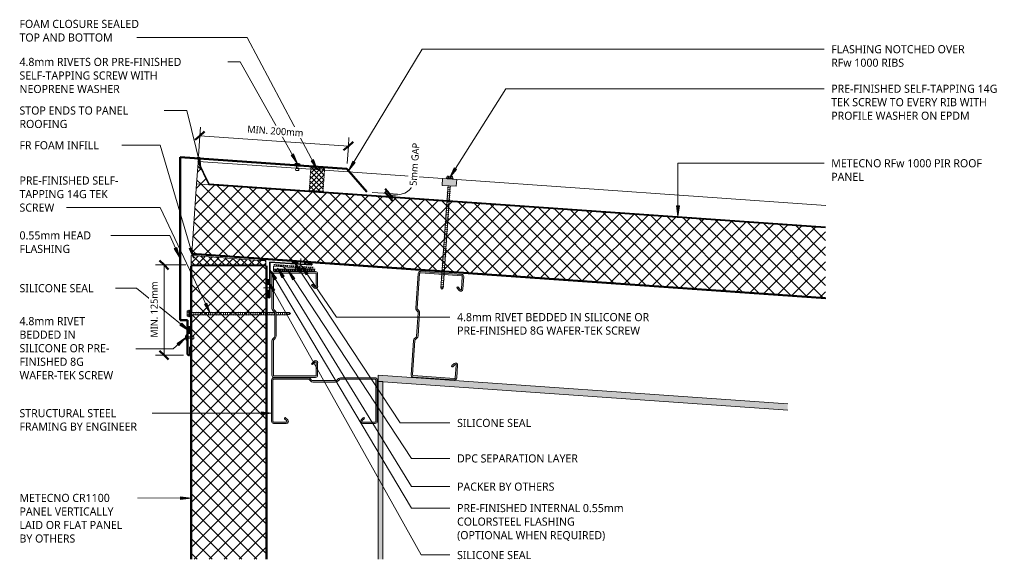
# Model space of a CAD drawing. Header units: millimetres. Extents: x -419 to 977, y -87 to 678.
import ezdxf

# ---------------------------------------------------------------- set-up
doc = ezdxf.new("R2010")
doc.units = ezdxf.units.MM
doc.linetypes.add('Dash Short', pattern=[3, 2, -1])
for name, color, linetype, lineweight in [('A-ANNO-DIMS', 211, 'Continuous', 9), ('A-ANNO-DIMS-5', 211, 'Continuous', 9), ('A-DETL', 90, 'Continuous', 13), ('A-DETL-GENF', 92, 'Continuous', 13), ('A-DETL-THIN', 151, 'Continuous', 13), ('G-ANNO-TEXT', 231, 'Continuous', 9)]:
    doc.layers.add(name, color=color, linetype=linetype, lineweight=lineweight)
doc.styles.add('Yu Gothic', font='Yu Gothic.ttf', dxfattribs={"height": 11.5})
doc.styles.add('Yu Gothic_1', font='Yu Gothic.ttf', dxfattribs={"height": 10})
doc.dimstyles.new('Diagonal', dxfattribs={"dimscale": 304.8, "dimtxt": 11.609035, "dimasz": 0.04101, "dimexe": 0.03937, "dimexo": 0.024606, "dimgap": 0.024606, "dimtad": 1, "dimdec": 0, "dimzin": 0, "dimdsep": 46, "dimtxsty": 'Yu Gothic_1', "dimblk1": 'OBLIQUE', "dimblk2": 'OBLIQUE', "dimsah": 1, "dimcen": 0.09, "dimazin": 0, "dimtfac": 1, "dimtdec": 4, "dimtix": 1, "dimtmove": 0, "dimatfit": 3, "dimfxl": 1, "dimtvp": 1, "dimtfill": 1, "dimtolj": 1, "dimtzin": 0, "dimarcsym": 2})
doc.dimstyles.new('Diagonal_1', dxfattribs={"dimscale": 304.8, "dimtxt": 11.609035, "dimasz": 0.04101, "dimexe": 0.03937, "dimexo": 0.024606, "dimgap": 0.024606, "dimtad": 1, "dimdec": 0, "dimzin": 0, "dimdsep": 46, "dimtxsty": 'Yu Gothic_1', "dimblk1": 'OBLIQUE', "dimblk2": 'OBLIQUE', "dimsah": 1, "dimcen": 0.09, "dimazin": 0, "dimtfac": 1, "dimtdec": 4, "dimtix": 1, "dimtmove": 1, "dimatfit": 3, "dimfxl": 1, "dimtvp": 1, "dimtfill": 1, "dimtolj": 1, "dimtzin": 0, "dimarcsym": 2})
pattern_1 = [(49, (199.103, -464.567), (-11.32064, 9.84089), []), (139, (199.103, -464.567), (-9.84089, -11.32064), [])]

# ---------------------------------------------------------------- blocks, each defined once
blk = doc.blocks.new('Thermospan Insulated Panel3 - 100mm-4139796-02 HEAD FLASHING DETAIL2')
at = {"layer": 'A-DETL-GENF'}
for points in [[(894.5, -32), (894.4, -31), (17.9, -31), (0, 0), (0, -2), (17.3, -32), (704, -32)], [(901.5, -132), (901.4, -131), (0, -131), (0, -132), (710.9, -132)]]:
    blk.add_hatch(color=256, dxfattribs=at).paths.add_polyline_path(points)
h = blk.add_hatch(dxfattribs=at)
h.set_pattern_fill('FP_3', color=256, style=0, pattern_type=2)
h.set_pattern_definition(pattern_1)
h.paths.add_polyline_path([(17.3, -32), (0, -2), (0, -32)])
h = blk.add_hatch(dxfattribs=at)
h.set_pattern_fill('FP_3', color=256, style=0, pattern_type=2)
h.set_pattern_definition(pattern_1)
h.paths.add_polyline_path([(901.4, -131), (894.5, -32), (0, -32), (0, -131), (710.9, -131)])
at = {"layer": 'A-DETL-GENF', "lineweight": 25}
for p, q in [((17.9, -31), (0, 0)), ((0, 0), (0, -2)), ((894.4, -31), (17.9, -31)), ((901.4, -131), (0, -131)), ((0, -131), (0, -132)), ((0, -132), (901.5, -132))]:
    blk.add_line(p, q, dxfattribs=at)
at = {"layer": 'A-DETL-GENF'}
for p, q in [((0, 0), (0, -2)), ((0, 0), (160.1, 0)), ((17.3, -32), (0, -2)), ((0, -2), (0, -32)), ((160.1, 0), (179.7, 0)), ((179.7, 0), (347.6, 0)), ((367.6, 0), (892.3, 0)), ((0, -32), (0, -131)), ((0, -32), (17.3, -32)), ((894.5, -32), (17.3, -32))]:
    blk.add_line(p, q, dxfattribs=at)
blk = doc.blocks.new('Metalcraft MSS Purlin-150x65 - Metalcraft MSS Purlin-150x65-2638609-02 HEAD FLASHING DETAIL2')
at = {"layer": 'A-DETL-GENF'}
blk.add_hatch(color=256, dxfattribs=at).paths.add_polyline_path([(61.8, 0), (62.6, 0.1), (63.3, 0.4), (64, 0.9), (64.4, 1.5), (64.7, 2.2), (64.8, 3), (64.8, 20.9), (64.7, 21.7), (64.5, 22.4), (64, 23), (63.4, 23.5), (62.7, 23.8), (61.9, 23.9), (61.1, 23.8), (60.4, 23.6), (59.8, 23.1), (56.4, 19.7), (56.3, 19.4), (56.3, 19.2), (56.3, 18.9), (56.4, 18.7), (56.6, 18.5), (56.8, 18.3), (57, 18.2), (57.3, 18.2), (57.5, 18.2), (57.8, 18.3), (58, 18.5), (61.3, 21.7), (61.5, 21.8), (61.8, 21.8), (62.1, 21.8), (62.3, 21.7), (62.5, 21.5), (62.7, 21.3), (62.8, 21.1), (62.8, 20.8), (62.8, 2.7), (62.7, 2.5), (62.6, 2.3), (62.4, 2.1), (62.1, 2), (61.9, 2), (2.7, 2), (2.5, 2.1), (2.3, 2.3), (2.1, 2.5), (2, 2.7), (2, 3), (2.1, 52.4), (2.2, 52.8), (2.5, 53.2), (4.5, 55.2), (5.3, 56.3), (5.8, 57.5), (6, 58.8), (6, 90.9), (5.8, 92.2), (5.3, 93.4), (4.5, 94.5), (2.7, 96.3), (2.3, 96.8), (2.1, 97.3), (2, 98), (2, 147.2), (2.1, 147.5), (2.3, 147.7), (2.5, 147.9), (2.8, 148), (3.1, 148), (62.1, 148), (62.4, 147.9), (62.6, 147.7), (62.7, 147.5), (62.8, 147.3), (62.8, 147), (62.8, 128.7), (62.7, 128.5), (62.6, 128.3), (62.4, 128.1), (62.1, 128.1), (61.9, 128), (61.6, 128.1), (61.4, 128.1), (61.2, 128.3), (57.8, 131.7), (57.5, 131.8), (57.3, 131.8), (57, 131.8), (56.8, 131.7), (56.6, 131.5), (56.4, 131.3), (56.3, 131.1), (56.3, 130.8), (56.3, 130.6), (56.4, 130.3), (56.6, 130.1), (59.8, 126.9), (60.4, 126.4), (61.1, 126.2), (61.9, 126.1), (62.7, 126.2), (63.4, 126.5), (64, 127), (64.5, 127.6), (64.7, 128.3), (64.8, 129.3), (64.8, 147), (64.7, 147.8), (64.4, 148.5), (64, 149.1), (63.3, 149.6), (62.6, 149.9), (61.8, 150), (3, 150), (2.2, 149.9), (1.5, 149.6), (0.9, 149.1), (0.4, 148.5), (0.1, 147.8), (0, 147), (0, 97.8), (0.1, 96.8), (0.5, 95.8), (1.2, 95), (3.4, 92.7), (3.7, 92.3), (3.9, 91.9), (4, 91.3), (4, 58.3), (3.9, 57.8), (3.7, 57.3), (3.4, 56.9), (1.2, 54.7), (0.5, 53.9), (0.1, 52.9), (0, 51.9), (0, 3), (0.1, 2.2), (0.4, 1.5), (0.9, 0.9), (1.5, 0.4), (2.2, 0.1), (3, 0), (25.6, 0)])
for p, q in [((0, 147), (0, 97.8)), ((2, 98), (2, 146.9)), ((61.8, 150), (3, 150)), ((3.1, 148), (61.9, 148)), ((62.8, 147), (62.8, 129)), ((64.8, 129.1), (64.8, 147)), ((56.6, 130.1), (59.8, 126.9)), ((61.2, 128.3), (58, 131.5)), ((1.2, 95), (3.4, 92.7)), ((4.5, 94.5), (2.7, 96.3)), ((4, 91.3), (4, 58.3)), ((6, 58.8), (6, 90.9)), ((3.4, 56.9), (1.2, 54.7)), ((0, 51.9), (0, 3)), ((2, 3), (2, 52)), ((2.5, 53.2), (4.5, 55.2)), ((59.8, 23.1), (56.6, 19.9)), ((58, 18.5), (61, 21.5)), ((62.8, 20.8), (62.8, 3)), ((64.8, 3), (64.8, 20.9)), ((61.9, 2), (3, 2)), ((3, 0), (61.8, 0))]:
    blk.add_line(p, q, dxfattribs=at)
for centre, radius, start, end in [((3, 147), 3, 90, 180), ((3.1, 146.9), 1.09, 90, 180), ((61.8, 147), 3, 360, 90), ((61.9, 147), 0.993, 0, 90), ((57.3, 130.8), 1, 45, 225), ((61.9, 129.1), 2.99, 226.0338, 0), ((61.9, 129), 0.959, 225, 0), ((4, 97.8), 3.99, 180, 225), ((4.3, 98), 2.34, 180, 225), ((2, 91.3), 1.99, 0, 45), ((1, 90.9), 4.99, 360, 45), ((2, 58.3), 1.99, 315, 360), ((1, 58.8), 4.99, 315, 360), ((4, 51.9), 3.99, 135, 180), ((3.7, 52), 1.67, 135, 180), ((57.3, 19.2), 1, 135, 315), ((61.9, 20.9), 2.99, 360, 133.9662), ((61.8, 20.8), 1.06, 0, 135), ((3, 3), 3, 180, 270), ((3, 3), 0.993, 180, 270), ((61.8, 3), 3, 270, 360), ((61.9, 3), 0.993, 270, 0)]:
    blk.add_arc(centre, radius, start, end, dxfattribs=at)
blk = doc.blocks.new('Profiled Washer 01 - Profiled Washer 01-4136398-02 HEAD FLASHING DETAIL2')
at = {"layer": 'A-DETL-GENF'}
for points in [[(10, -6.1), (10, 3.6), (-10, 3.6), (-10, -6.1)], [(3.7, 3.6), (3.7, 4.6), (-3.7, 4.6), (-3.7, 3.6)]]:
    blk.add_hatch(color=256, dxfattribs=at).paths.add_polyline_path(points)
for p, q in [((10, 3.6), (-10, 3.6)), ((-10, 3.6), (-10, -6.1)), ((4.8, 5.1), (-4.8, 5.1)), ((-4.8, 5.1), (-4.8, 4.6)), ((-3.7, 4.6), (-4.8, 4.6)), ((-3.7, 5.1), (-3.7, 7.1)), ((3.7, 4.6), (-3.7, 4.6)), ((-3.7, 4.6), (-3.7, 3.6)), ((-2.8, 7.6), (2.8, 7.6)), ((-1.8, 5.1), (-1.8, 7.1)), ((1.8, 5.1), (1.8, 7.1)), ((3.7, 5.1), (3.7, 7.1)), ((4.8, 4.6), (3.7, 4.6)), ((3.7, 3.6), (3.7, 4.6)), ((4.8, 4.6), (4.8, 5.1)), ((10, -6.1), (10, 3.6)), ((-10, -6.1), (10, -6.1)), ((2.2, -7.9), (-2.2, -8.7)), ((-2.2, -8.7), (-1.6, -9)), ((2.2, -10.9), (-2.2, -11.7)), ((-2.2, -11.7), (-1.6, -12)), ((2.2, -13.9), (-2.2, -14.7)), ((-1.6, -6.1), (-1.6, -151.2)), ((1.6, -151.2), (1.6, -6.1)), ((1.6, -7.6), (2.2, -7.9)), ((1.6, -10.6), (2.2, -10.9)), ((1.6, -13.6), (2.2, -13.9)), ((-2.2, -14.7), (-1.6, -15)), ((2.2, -16.9), (-2.2, -17.7)), ((-2.2, -17.7), (-1.6, -18)), ((2.2, -19.9), (-2.2, -20.7)), ((-2.2, -20.7), (-1.6, -21)), ((2.2, -22.9), (-2.2, -23.7)), ((-2.2, -23.7), (-1.6, -24)), ((2.2, -25.9), (-2.2, -26.7)), ((-2.2, -26.7), (-1.6, -27)), ((1.6, -16.6), (2.2, -16.9)), ((1.6, -19.6), (2.2, -19.9)), ((1.6, -22.6), (2.2, -22.9)), ((1.6, -25.6), (2.2, -25.9)), ((2.2, -28.9), (-2.2, -29.7)), ((-2.2, -29.7), (-1.6, -30)), ((2.2, -31.9), (-2.2, -32.7)), ((-2.2, -32.7), (-1.6, -33)), ((2.2, -34.9), (-2.2, -35.7)), ((-2.2, -35.7), (-1.6, -36)), ((2.2, -37.9), (-2.2, -38.7)), ((-2.2, -38.7), (-1.6, -39)), ((2.2, -40.9), (-2.2, -41.7)), ((-2.2, -41.7), (-1.6, -42)), ((1.6, -28.6), (2.2, -28.9)), ((1.6, -31.6), (2.2, -31.9)), ((1.6, -34.6), (2.2, -34.9)), ((1.6, -37.6), (2.2, -37.9)), ((1.6, -40.6), (2.2, -40.9)), ((2.2, -43.9), (-2.2, -44.7)), ((-2.2, -44.7), (-1.6, -45)), ((2.2, -46.9), (-2.2, -47.7)), ((-2.2, -47.7), (-1.6, -48)), ((2.2, -49.9), (-2.2, -50.7)), ((-2.2, -50.7), (-1.6, -51)), ((2.2, -52.9), (-2.2, -53.7)), ((-2.2, -53.7), (-1.6, -54)), ((1.6, -43.6), (2.2, -43.9)), ((1.6, -46.6), (2.2, -46.9)), ((1.6, -49.6), (2.2, -49.9)), ((1.6, -52.6), (2.2, -52.9)), ((1.6, -55.6), (2.2, -55.9)), ((2.2, -55.9), (-2.2, -56.7)), ((-2.2, -56.7), (-1.6, -57)), ((2.2, -58.9), (-2.2, -59.7)), ((-2.2, -59.7), (-1.6, -60)), ((2.2, -61.9), (-2.2, -62.7)), ((-2.2, -62.7), (-1.6, -63)), ((2.2, -64.9), (-2.2, -65.7)), ((-2.2, -65.7), (-1.6, -66)), ((2.2, -67.9), (-2.2, -68.7)), ((-2.2, -68.7), (-1.6, -69)), ((1.6, -58.6), (2.2, -58.9)), ((1.6, -61.6), (2.2, -61.9)), ((1.6, -64.6), (2.2, -64.9)), ((1.6, -67.6), (2.2, -67.9)), ((2.2, -70.9), (-2.2, -71.7)), ((-2.2, -71.7), (-1.6, -72)), ((2.2, -73.9), (-2.2, -74.7)), ((-2.2, -74.7), (-1.6, -75)), ((2.2, -76.9), (-2.2, -77.7)), ((-2.2, -77.7), (-1.6, -78)), ((2.2, -79.9), (-2.2, -80.7)), ((-2.2, -80.7), (-1.6, -81)), ((2.2, -82.9), (-2.2, -83.7)), ((-2.2, -83.7), (-1.6, -84)), ((1.6, -70.6), (2.2, -70.9)), ((1.6, -73.6), (2.2, -73.9)), ((1.6, -76.6), (2.2, -76.9)), ((1.6, -79.6), (2.2, -79.9)), ((1.6, -82.6), (2.2, -82.9)), ((2.2, -85.9), (-2.2, -86.7)), ((-2.2, -86.7), (-1.6, -87)), ((2.2, -88.9), (-2.2, -89.7)), ((-2.2, -89.7), (-1.6, -90)), ((2.2, -91.9), (-2.2, -92.7)), ((-2.2, -92.7), (-1.6, -93)), ((2.2, -94.9), (-2.2, -95.7)), ((-2.2, -95.7), (-1.6, -96)), ((1.6, -85.6), (2.2, -85.9)), ((1.6, -88.6), (2.2, -88.9)), ((1.6, -91.6), (2.2, -91.9)), ((1.6, -94.6), (2.2, -94.9)), ((1.6, -97.6), (2.2, -97.9)), ((2.2, -97.9), (-2.2, -98.7)), ((-2.2, -98.7), (-1.6, -99)), ((2.2, -100.9), (-2.2, -101.7)), ((-2.2, -101.7), (-1.6, -102)), ((2.2, -103.9), (-2.2, -104.7)), ((-2.2, -104.7), (-1.6, -105)), ((2.2, -106.9), (-2.2, -107.7)), ((-2.2, -107.7), (-1.6, -108)), ((2.2, -109.9), (-2.2, -110.7)), ((-2.2, -110.7), (-1.6, -111)), ((1.6, -100.6), (2.2, -100.9)), ((1.6, -103.6), (2.2, -103.9)), ((1.6, -106.6), (2.2, -106.9)), ((1.6, -109.6), (2.2, -109.9)), ((2.2, -112.9), (-2.2, -113.7)), ((-2.2, -113.7), (-1.6, -114)), ((2.2, -115.9), (-2.2, -116.7)), ((-2.2, -116.7), (-1.6, -117)), ((2.2, -118.9), (-2.2, -119.7)), ((-2.2, -119.7), (-1.6, -120)), ((2.2, -121.9), (-2.2, -122.7)), ((-2.2, -122.7), (-1.6, -123)), ((2.2, -124.9), (-2.2, -125.7)), ((-2.2, -125.7), (-1.6, -126)), ((1.6, -112.6), (2.2, -112.9)), ((1.6, -115.6), (2.2, -115.9)), ((1.6, -118.6), (2.2, -118.9)), ((1.6, -121.6), (2.2, -121.9)), ((1.6, -124.6), (2.2, -124.9)), ((2.2, -127.9), (-2.2, -128.7)), ((-2.2, -128.7), (-1.6, -129)), ((2.2, -130.9), (-2.2, -131.7)), ((-2.2, -131.7), (-1.6, -132)), ((2.2, -133.9), (-2.2, -134.7)), ((-2.2, -134.7), (-1.6, -135)), ((2.2, -136.9), (-2.2, -137.7)), ((-2.2, -137.7), (-1.6, -138)), ((1.6, -127.6), (2.2, -127.9)), ((1.6, -130.6), (2.2, -130.9)), ((1.6, -133.6), (2.2, -133.9)), ((1.6, -136.6), (2.2, -136.9)), ((1.6, -139.6), (2.2, -139.9)), ((2.2, -139.9), (-2.2, -140.7)), ((-2.2, -140.7), (-1.6, -141)), ((2.2, -142.9), (-2.2, -143.7)), ((-2.2, -143.7), (-1.6, -144)), ((2.2, -145.9), (-2.2, -146.7)), ((-2.2, -146.7), (-1.6, -147)), ((2.2, -148.9), (-2.2, -149.7)), ((-2.2, -149.7), (-1.6, -150)), ((-1.6, -151.2), (0, -153.1)), ((0, -153.1), (1.6, -149.1)), ((1.6, -151.2), (0, -153.1)), ((1.6, -142.6), (2.2, -142.9)), ((1.6, -145.6), (2.2, -145.9)), ((1.6, -148.6), (2.2, -148.9))]:
    blk.add_line(p, q, dxfattribs=at)
for centre, radius, start, end in [((-2.8, 6.5), 1.08, 32.3801, 147.6199), ((0, 3.9), 3.67, 59.7274, 120.2726), ((2.8, 6.5), 1.08, 32.3801, 147.6199), ((0.1, -153.8), 3.11, 74.3059, 122.4975)]:
    blk.add_arc(centre, radius, start, end, dxfattribs=at)
blk = doc.blocks.new('Line Fixing - Rivet-4898250-02 HEAD FLASHING DETAIL2')
at = {"layer": 'A-DETL-GENF'}
blk.add_line((0, -10), (0, 0), dxfattribs=at)
blk = doc.blocks.new('TEK Screw - TEK Screw-4873838-02 HEAD FLASHING DETAIL2')
at = {"layer": 'A-DETL-GENF'}
blk.add_hatch(color=256, dxfattribs=at).paths.add_polyline_path([(3.7, 0), (-3.7, 0), (-3.7, -1), (3.7, -1)])
for p, q in [((-1.3, 140.8), (0, 142.3)), ((-1.3, 140.8), (-0.6, 137.9)), ((-1.3, 140.8), (-1.3, 137.5)), ((1.3, 140.8), (0, 142.3)), ((0, 142.3), (1.3, 137.5)), ((1.3, 140.8), (1.3, 137.5)), ((-2.2, 137.7), (-1.6, 138)), ((2.2, 136.9), (-2.2, 137.7)), ((-2.2, 134.7), (-1.6, 135)), ((2.2, 133.9), (-2.2, 134.7)), ((-2.2, 131.7), (-1.6, 132)), ((2.2, 130.9), (-2.2, 131.7)), ((-2.2, 128.7), (-1.6, 129)), ((2.2, 127.9), (-2.2, 128.7)), ((-2.2, 125.7), (-1.6, 126)), ((-1.3, 137.5), (-1.6, 137.2)), ((-1.6, 122), (-1.6, 137.2)), ((1.3, 137.5), (1.6, 137.2)), ((1.6, 137.2), (1.6, 122.1)), ((1.6, 136.6), (2.2, 136.9)), ((1.6, 133.6), (2.2, 133.9)), ((1.6, 130.6), (2.2, 130.9)), ((1.6, 127.6), (2.2, 127.9)), ((2.2, 124.9), (-2.2, 125.7)), ((-2.2, 122.7), (-1.6, 123)), ((0.9, 122.1), (-2.2, 122.7)), ((2.2, 118.9), (-2.2, 119.7)), ((-2.2, 116.7), (-1.6, 117)), ((2.2, 115.9), (-2.2, 116.7)), ((-2.2, 113.7), (-1.6, 114)), ((2.2, 112.9), (-2.2, 113.7)), ((-1.6, 0), (-1.6, 120)), ((1.6, 124.6), (2.2, 124.9)), ((1.6, 120.1), (1.6, 0)), ((1.6, 118.6), (2.2, 118.9)), ((1.6, 115.6), (2.2, 115.9)), ((1.6, 112.6), (2.2, 112.9)), ((-2.2, 110.7), (-1.6, 111)), ((2.2, 109.9), (-2.2, 110.7)), ((-2.2, 107.7), (-1.6, 108)), ((2.2, 106.9), (-2.2, 107.7)), ((-2.2, 104.7), (-1.6, 105)), ((2.2, 103.9), (-2.2, 104.7)), ((-2.2, 101.7), (-1.6, 102)), ((2.2, 100.9), (-2.2, 101.7)), ((-2.2, 98.7), (-1.6, 99)), ((2.2, 97.9), (-2.2, 98.7)), ((1.6, 109.6), (2.2, 109.9)), ((1.6, 106.6), (2.2, 106.9)), ((1.6, 103.6), (2.2, 103.9)), ((1.6, 100.6), (2.2, 100.9)), ((1.6, 97.6), (2.2, 97.9)), ((-2.2, 95.7), (-1.6, 96)), ((2.2, 94.9), (-2.2, 95.7)), ((-2.2, 92.7), (-1.6, 93)), ((2.2, 91.9), (-2.2, 92.7)), ((-2.2, 89.7), (-1.6, 90)), ((2.2, 88.9), (-2.2, 89.7)), ((-2.2, 86.7), (-1.6, 87)), ((2.2, 85.9), (-2.2, 86.7)), ((-2.2, 83.7), (-1.6, 84)), ((1.6, 94.6), (2.2, 94.9)), ((1.6, 91.6), (2.2, 91.9)), ((1.6, 88.6), (2.2, 88.9)), ((1.6, 85.6), (2.2, 85.9)), ((2.2, 82.9), (-2.2, 83.7)), ((-2.2, 80.7), (-1.6, 81)), ((2.2, 79.9), (-2.2, 80.7)), ((-2.2, 77.7), (-1.6, 78)), ((2.2, 76.9), (-2.2, 77.7)), ((-2.2, 74.7), (-1.6, 75)), ((2.2, 73.9), (-2.2, 74.7)), ((-2.2, 71.7), (-1.6, 72)), ((2.2, 70.9), (-2.2, 71.7)), ((1.6, 82.6), (2.2, 82.9)), ((1.6, 79.6), (2.2, 79.9)), ((1.6, 76.6), (2.2, 76.9)), ((1.6, 73.6), (2.2, 73.9)), ((1.6, 70.6), (2.2, 70.9)), ((-2.2, 68.7), (-1.6, 69)), ((2.2, 67.9), (-2.2, 68.7)), ((-2.2, 65.7), (-1.6, 66)), ((2.2, 64.9), (-2.2, 65.7)), ((-2.2, 62.7), (-1.6, 63)), ((2.2, 61.9), (-2.2, 62.7)), ((-2.2, 59.7), (-1.6, 60)), ((2.2, 58.9), (-2.2, 59.7)), ((-2.2, 56.7), (-1.6, 57)), ((2.2, 55.9), (-2.2, 56.7)), ((1.6, 67.6), (2.2, 67.9)), ((1.6, 64.6), (2.2, 64.9)), ((1.6, 61.6), (2.2, 61.9)), ((1.6, 58.6), (2.2, 58.9)), ((1.6, 55.6), (2.2, 55.9)), ((-2.2, 53.7), (-1.6, 54)), ((2.2, 52.9), (-2.2, 53.7)), ((-2.2, 50.7), (-1.6, 51)), ((2.2, 49.9), (-2.2, 50.7)), ((-2.2, 47.7), (-1.6, 48)), ((2.2, 46.9), (-2.2, 47.7)), ((-2.2, 44.7), (-1.6, 45)), ((2.2, 43.9), (-2.2, 44.7)), ((-2.2, 41.7), (-1.6, 42)), ((1.6, 52.6), (2.2, 52.9)), ((1.6, 49.6), (2.2, 49.9)), ((1.6, 46.6), (2.2, 46.9)), ((1.6, 43.6), (2.2, 43.9)), ((2.2, 40.9), (-2.2, 41.7)), ((-2.2, 38.7), (-1.6, 39)), ((2.2, 37.9), (-2.2, 38.7)), ((-2.2, 35.7), (-1.6, 36)), ((2.2, 34.9), (-2.2, 35.7)), ((-2.2, 32.7), (-1.6, 33)), ((2.2, 31.9), (-2.2, 32.7)), ((-2.2, 29.7), (-1.6, 30)), ((2.2, 28.9), (-2.2, 29.7)), ((1.6, 40.6), (2.2, 40.9)), ((1.6, 37.6), (2.2, 37.9)), ((1.6, 34.6), (2.2, 34.9)), ((1.6, 31.6), (2.2, 31.9)), ((1.6, 28.6), (2.2, 28.9)), ((-2.2, 26.7), (-1.6, 27)), ((2.2, 25.9), (-2.2, 26.7)), ((-2.2, 23.7), (-1.6, 24)), ((2.2, 22.9), (-2.2, 23.7)), ((-2.2, 20.7), (-1.6, 21)), ((2.2, 19.9), (-2.2, 20.7)), ((-2.2, 17.7), (-1.6, 18)), ((2.2, 16.9), (-2.2, 17.7)), ((-2.2, 14.7), (-1.6, 15)), ((2.2, 13.9), (-2.2, 14.7)), ((1.6, 25.6), (2.2, 25.9)), ((1.6, 22.6), (2.2, 22.9)), ((1.6, 19.6), (2.2, 19.9)), ((1.6, 16.6), (2.2, 16.9)), ((-2.2, 11.7), (-1.6, 12)), ((2.2, 10.9), (-2.2, 11.7)), ((-2.2, 8.7), (-1.6, 9)), ((2.2, 7.9), (-2.2, 8.7)), ((-2.2, 5.7), (-1.6, 6)), ((2.2, 4.9), (-2.2, 5.7)), ((-2.2, 2.7), (-1.6, 3)), ((2.2, 1.9), (-2.2, 2.7)), ((1.6, 13.6), (2.2, 13.9)), ((1.6, 10.6), (2.2, 10.9)), ((1.6, 7.6), (2.2, 7.9)), ((1.6, 4.6), (2.2, 4.9)), ((1.6, 1.6), (2.2, 1.9)), ((-4.8, -1.5), (-4.8, -1)), ((-3.7, -1), (-4.8, -1)), ((4.8, -1.5), (-4.8, -1.5)), ((3.7, 0), (-3.7, 0)), ((-3.7, 0), (-3.7, -1)), ((-3.7, -1), (3.7, -1)), ((-3.7, -1.5), (-3.7, -3.5)), ((-2.8, -4), (2.8, -4)), ((-1.8, -1.5), (-1.8, -3.5)), ((1.8, -1.5), (1.8, -3.5)), ((3.7, -1), (3.7, 0)), ((4.8, -1), (3.7, -1)), ((3.7, -1.5), (3.7, -3.5)), ((4.8, -1), (4.8, -1.5))]:
    blk.add_line(p, q, dxfattribs=at)
for centre, radius, start, end in [((0.5, 138.4), 1.18, 207.0638, 311.7606), ((-2.8, -2.9), 1.08, 212.3801, 327.6199), ((0, -0.3), 3.67, 239.7274, 300.2726), ((2.8, -2.9), 1.08, 212.3801, 327.6199)]:
    blk.add_arc(centre, radius, start, end, dxfattribs=at)
blk = doc.blocks.new('Foam Closure - Foam Closure-4128027-02 HEAD FLASHING DETAIL2')
at = {"layer": 'A-DETL-GENF'}
h = blk.add_hatch(dxfattribs=at)
h.set_pattern_fill('FP_4', color=256, style=0, pattern_type=2)
h.set_pattern_definition([(49, (39.025, -434.754), (-3.77355, 3.280295), []), (139, (39.025, -434.754), (-3.280295, -3.77355), [])])
h.paths.add_polyline_path([(19.6, 0), (19.6, 31.9), (0, 31.9), (0, 0)])
at = {"layer": 'A-DETL-GENF', "linetype": 'Dash Short'}
for p, q in [((19.6, 31.9), (0, 31.9)), ((0, 31.9), (0, 0)), ((19.6, 0), (19.6, 31.9)), ((0, 0), (19.6, 0))]:
    blk.add_line(p, q, dxfattribs=at)
blk = doc.blocks.new('Pop Rivets - Rivet-4333948-02 HEAD FLASHING DETAIL2')
at = {"layer": 'A-DETL-GENF'}
for p, q in [((3.8, 0), (-3.8, 0)), ((-1.5, 1.2), (1.5, 1.2)), ((-1, -6.2), (-1, 0)), ((1, -6.2), (1, 0)), ((1.2, -6.2), (-1.2, -6.2)), ((-1.2, -8.7), (1.2, -8.7))]:
    blk.add_line(p, q, dxfattribs=at)
for centre, radius, start, end in [((-1.5, -1.6), 2.8, 90, 144), ((1.5, -1.6), 2.8, 36, 90), ((-1.2, -7.4), 1.25, 90, 270), ((1.2, -7.4), 1.25, 270, 90)]:
    blk.add_arc(centre, radius, start, end, dxfattribs=at)
blk = doc.blocks.new('Pop Rivets - Rivet-4834444-02 HEAD FLASHING DETAIL2')
at = {"layer": 'A-DETL-GENF'}
for p, q in [((3.8, 0), (-3.8, 0)), ((-1.5, 1.2), (1.5, 1.2)), ((-1, -8.1), (-1, 0)), ((1, -8.1), (1, 0)), ((1.2, -8.1), (-1.2, -8.1)), ((-1.2, -10.6), (1.2, -10.6))]:
    blk.add_line(p, q, dxfattribs=at)
for centre, radius, start, end in [((-1.5, -1.6), 2.8, 90, 144), ((1.5, -1.6), 2.8, 36, 90), ((-1.2, -9.3), 1.25, 90, 270), ((1.2, -9.3), 1.25, 270, 90)]:
    blk.add_arc(centre, radius, start, end, dxfattribs=at)
blk = doc.blocks.new('Line Fixing - Rivet-4898288-02 HEAD FLASHING DETAIL2')
at = {"layer": 'A-DETL-GENF'}
blk.add_line((0, -11.4), (0, 0), dxfattribs=at)
blk = doc.blocks.new('DIMBLOCK1-02 HEAD FLASHING DETAIL2')
at = {"layer": 'A-ANNO-DIMS-5'}
for p, q in [((-163.7, 513.8), (-162.8, 525.8)), ((-163.7, 513.8), (-165.7, 484.8)), ((46.9, 499.1), (-163.7, 513.8)), ((46.9, 499.1), (47.7, 511.1)), ((46.9, 499.1), (45.1, 474.2))]:
    blk.add_line(p, q, dxfattribs=at)
at = {"layer": 'A-ANNO-DIMS-5', "lineweight": 50}
for p, q in [((-163.7, 513.8), (-157, 519.6)), ((-163.7, 513.8), (-170.3, 508)), ((46.9, 499.1), (53.6, 504.9)), ((46.9, 499.1), (40.2, 493.3))]:
    blk.add_line(p, q, dxfattribs=at)
at = {"layer": 'A-ANNO-DIMS-5', "color": 0, "insert": (-96.1, 528.2), "char_height": 10, "width": 93.828, "attachment_point": 1, "rotation": 356, "line_spacing_factor": 1.024327, "style": 'Yu Gothic_1', "bg_fill": 3, "box_fill_scale": 1.25, "bg_fill_color": 256, "bg_fill_true_color": 13158600, "bg_fill_transparency": 0}
blk.add_mtext('MIN. 200mm', dxfattribs=at)
blk = doc.blocks.new('_Oblique')
at = {"color": 0, "linetype": 'ByBlock', "lineweight": -2}
blk.add_line((-0.5, -0.5), (0.5, 0.5), dxfattribs=at)
blk = doc.blocks.new('DIMBLOCK2-02 HEAD FLASHING DETAIL2')
at = {"layer": 'A-ANNO-DIMS-5', "lineweight": 50}
for p, q in [((-214.6, 330.5), (-220.8, 336.7)), ((-214.6, 330.5), (-208.3, 324.2)), ((-214.6, 202.6), (-220.8, 208.8)), ((-214.6, 202.6), (-208.3, 196.3))]:
    blk.add_line(p, q, dxfattribs=at)
at = {"layer": 'A-ANNO-DIMS-5'}
for p, q in [((-214.6, 330.5), (-226.6, 330.5)), ((-214.6, 202.6), (-214.6, 330.5)), ((-214.6, 330.5), (-183.6, 330.5)), ((-214.6, 202.6), (-226.6, 202.6)), ((-214.6, 202.6), (-186.9, 202.6))]:
    blk.add_line(p, q, dxfattribs=at)
at = {"layer": 'A-ANNO-DIMS-5', "color": 0, "insert": (-233.6, 227.4), "char_height": 10, "width": 93.828, "attachment_point": 1, "rotation": 90, "line_spacing_factor": 1.024327, "style": 'Yu Gothic_1', "bg_fill": 3, "box_fill_scale": 1.25, "bg_fill_color": 256, "bg_fill_true_color": 13158600, "bg_fill_transparency": 0}
blk.add_mtext('MIN. 125mm', dxfattribs=at)
blk = doc.blocks.new('DIMBLOCK3-02 HEAD FLASHING DETAIL2')
at = {"layer": 'A-ANNO-DIMS-5'}
for p, q in [((104.8, 431.8), (80.5, 433.5)), ((104.5, 427.3), (92.5, 428.2)), ((104.8, 431.8), (104.5, 427.3)), ((104.5, 427.3), (105.8, 427.2)), ((104.8, 431.8), (116.8, 431))]:
    blk.add_line(p, q, dxfattribs=at)
at = {"layer": 'A-ANNO-DIMS-5', "lineweight": 50}
for p, q in [((104.5, 427.3), (98.7, 434)), ((104.8, 431.8), (99, 438.5)), ((104.5, 427.3), (110.3, 420.6)), ((104.8, 431.8), (110.6, 425.2))]:
    blk.add_line(p, q, dxfattribs=at)
at = {"layer": 'A-ANNO-DIMS-5'}
blk.add_ellipse((105.7, 445.1), major_axis=(-30.9, 2.2), ratio=0.503037, start_param=1.570796, end_param=3.141593, dxfattribs=at)
at = {"layer": 'A-ANNO-DIMS-5', "color": 0, "insert": (133.6, 443.2), "char_height": 10, "width": 73.547, "attachment_point": 1, "rotation": 86, "line_spacing_factor": 1.024327, "style": 'Yu Gothic_1', "bg_fill": 3, "box_fill_scale": 1.25, "bg_fill_color": 256, "bg_fill_true_color": 13158600, "bg_fill_transparency": 0}
blk.add_mtext('5mm GAP', dxfattribs=at)

msp = doc.modelspace()

# ---------------------------------------------------------------- hatches: boundary and pattern name
at = {"layer": 'A-DETL-GENF'}
h = msp.add_hatch(dxfattribs=at)
h.set_pattern_fill('FP_2', color=9, style=0, pattern_type=2)
h.set_pattern_definition([(45, (0, 0), (-5.3033, 5.3033), []), (135, (0, 0), (-5.3033, -5.3033), [])])
h.paths.add_polyline_path([(-79, 330.5), (-70, 330.5), (-70, 336.4), (-70.4, 336.4), (-70.4, 336.2), (-79, 336.7), (-79, 337), (-176.1, 343.8), (-176.1, 330.5), (-87.3, 330.5)])
for color, points in [(10, [(-70.4, 336.2), (-70.3, 337.7), (-78.9, 338.2), (-79, 336.7)]), (10, [(-24.9, 332.8), (-24.7, 334.7), (-32.7, 335.1), (-32.8, 333.2), (-25.1, 332.8)]), (9, [(-65.5, 302.9), (-65.5, 309.7), (-68.4, 309.7), (-68.4, 302.9)]), (9, [(-177.4, 233.4), (-177.4, 243.4), (-180.3, 243.4), (-180.3, 233.4)]), (10, [(670.2, 124.8), (670.2, 133.8), (89, 174.4), (89, 165.4), (533.8, 134.3)]), (10, [(89, -86.9), (96, -86.9), (96, 165.4), (89, 165.9), (89, -25.4)])]:
    msp.add_hatch(color=color, dxfattribs=at).paths.add_polyline_path(points)
h = msp.add_hatch(dxfattribs=at)
h.set_pattern_fill('FP_1', color=253, style=0, pattern_type=2)
h.set_pattern_definition([(45, (0, 0), (-10.6066, 10.6066), []), (135, (0, 0), (-10.6066, -10.6066), [])])
h.paths.add_polyline_path([(-69.1, -86.9), (-69.1, 329.5), (-176.1, 329.5), (-176.1, -86.9)])
h = msp.add_hatch(dxfattribs=at)
h.set_pattern_fill('FP_5', color=9, style=0, pattern_type=2)
h.set_pattern_definition([(45, (0, 0), (-35.355, 35.355), []), (135, (0, 0), (-35.355, -35.355), [])])
h.paths.add_polyline_path([(-0.1, 324.7), (-59.3, 328.8), (-59.3, 324.7), (-25.1, 324.7)])
at = {"layer": 'G-ANNO-TEXT'}
for points in [[(-162.3, 468.6), (-164, 483.6), (-167.8, 482.7)], [(-25.1, 474), (-30.8, 488.1), (-34.2, 486.1)], [(2.8, 465.9), (-2.5, 480), (-6, 478.2)], [(46.9, 463.9), (56.4, 475.7), (53, 477.8)], [(190.7, 454.5), (200.4, 466.1), (197.1, 468.2)], [(514.4, 399.2), (516.4, 414.2), (512.4, 414.2)], [(-192.3, 340.8), (-196.6, 355.3), (-200.2, 353.7)], [(-172.8, 340), (-175.2, 354.9), (-179, 353.8)], [(-64.5, 323.5), (-58.5, 309.6), (-55.1, 311.6)], [(-53.8, 326.1), (-47.6, 312.3), (-44.3, 314.4)], [(-38.9, 322.9), (-32.3, 309.2), (-29, 311.4)], [(-29.3, 333.9), (-22.7, 320.3), (-19.4, 322.5)], [(-20.3, 329.8), (-13.4, 316.3), (-10.1, 318.5)], [(-66.5, 306.7), (-60.9, 292.7), (-57.5, 294.6)], [(-149.1, 262), (-153.7, 276.4), (-157.3, 274.7)], [(-179.1, 236.9), (-189.5, 247.9), (-192, 244.9)], [(-183.5, 227.6), (-196, 219.2), (-193.4, 216.2)], [(-61.8, 120.4), (-76.8, 122.4), (-76.8, 118.4)], [(-176.3, -0.2), (-191.3, 1.8), (-191.3, -2.1)]]:
    msp.add_hatch(color=7, dxfattribs=at).paths.add_polyline_path(points)

# ---------------------------------------------------------------- linework, layer by layer
at = {"layer": 'A-DETL', "lineweight": 50}
for p, q in [((-191.8, 483.3), (44.6, 466.7)), ((-191.8, 252.3), (-191.8, 483.3)), ((44.6, 466.7), (73, 434.1)), ((-176.1, 329.5), (-176.1, -86.9)), ((-69.1, -86.9), (-69.1, 329.5)), ((-181.2, 252.3), (-191.8, 252.3)), ((-181.2, 204.8), (-181.2, 252.3)), ((-177.6, 204.4), (-177.6, 214.4))]:
    msp.add_line(p, q, dxfattribs=at)
at = {"layer": 'A-DETL'}
for p, q in [((-78.9, 338.2), (-79, 336.7)), ((-79, 336.7), (-70.4, 336.2)), ((-70.3, 337.7), (-78.9, 338.2)), ((-70.4, 336.2), (-70.3, 337.7)), ((-69.1, 329.5), (-176.1, 329.5)), ((-0.1, 324.7), (-59.3, 328.8)), ((-59.3, 328.8), (-59.3, 324.7)), ((-59.3, 324.7), (-0.1, 324.7)), ((-32.7, 335.1), (-32.8, 333.2)), ((-32.8, 333.2), (-24.9, 332.8)), ((-24.7, 334.7), (-32.7, 335.1)), ((-24.9, 332.8), (-24.7, 334.7)), ((-65.5, 309.7), (-68.4, 309.7)), ((-68.4, 309.7), (-68.4, 302.9)), ((-65.5, 302.9), (-65.5, 309.7)), ((-68.4, 302.9), (-65.5, 302.9)), ((-177.4, 243.4), (-180.3, 243.4)), ((-180.3, 243.4), (-180.3, 233.4)), ((-177.4, 233.4), (-177.4, 243.4)), ((-180.3, 233.4), (-177.4, 233.4))]:
    msp.add_line(p, q, dxfattribs=at)
at = {"layer": 'A-DETL', "lineweight": 35}
for p, q in [((-64.5, 285.1), (-64.5, 334.6)), ((-64.5, 334.6), (-6, 330.5)), ((-5.9, 332.7), (-15.9, 333.4)), ((-66.9, 285.1), (-66.9, 295.1))]:
    msp.add_line(p, q, dxfattribs=at)
at = {"layer": 'A-DETL', "linetype": 'Dash Short', "lineweight": 35}
for p, q in [((-59.8, 322.9), (0.2, 322.9)), ((-58.7, 330.6), (-1.7, 326.6))]:
    msp.add_line(p, q, dxfattribs=at)
at = {"layer": 'A-DETL', "lineweight": 35}
for centre, radius, start, end in [((-5.9, 331.6), 1.13, 266, 86), ((-65.7, 285.1), 1.17, 180, 0)]:
    msp.add_arc(centre, radius, start, end, dxfattribs=at)
at = {"layer": 'A-DETL', "lineweight": 50}
msp.add_arc((-179.4, 204.4), 1.81, 167.0621, 0, dxfattribs=at)
at = {"layer": 'A-DETL-THIN'}
for p, q in [((-176.1, 343.8), (-176.1, 330.5)), ((-79, 337), (-176.1, 343.8)), ((-70, 336.4), (-70.4, 336.4)), ((-70, 330.5), (-70, 336.4)), ((-176.1, 330.5), (-70, 330.5)), ((670.2, 133.8), (89, 174.4)), ((89, 174.4), (89, 165.4)), ((96, 165.4), (89, 165.9)), ((89, 165.9), (89, -86.9)), ((89, 165.4), (670.2, 124.8)), ((96, -86.9), (96, 165.4))]:
    msp.add_line(p, q, dxfattribs=at)
at = {"layer": 'G-ANNO-TEXT', "color": 7}
for p, q in [((-208.1, 653.2), (-274.5, 653.2)), ((-96.5, 653.2), (-208.1, 653.2)), ((2.8, 465.9), (-96.5, 653.2)), ((46.9, 463.9), (151.5, 636.5)), ((151.5, 636.5), (721.7, 636.5)), ((-150.5, 618.4), (-168, 618.4)), ((-106.6, 618.4), (-150.5, 618.4)), ((-25.1, 474), (-106.6, 618.4)), ((190.7, 454.5), (270, 580.5)), ((270, 580.5), (721.7, 580.5)), ((-236.7, 549.6), (-242.8, 549.6)), ((-182.2, 549.6), (-236.7, 549.6)), ((-162.3, 468.6), (-182.2, 549.6)), ((-257.1, 500.3), (-292.4, 500.3)), ((-220.1, 500.3), (-257.1, 500.3)), ((-172.8, 340), (-220.1, 500.3)), ((-164, 483.6), (-167.8, 482.7)), ((-167.8, 482.7), (-162.3, 468.6)), ((-162.3, 468.6), (-164, 483.6)), ((-30.8, 488.1), (-34.2, 486.1)), ((-34.2, 486.1), (-25.1, 474)), ((-25.1, 474), (-30.8, 488.1)), ((-2.5, 480), (-6, 478.2)), ((-6, 478.2), (2.8, 465.9)), ((2.8, 465.9), (-2.5, 480)), ((53, 477.8), (46.9, 463.9)), ((46.9, 463.9), (56.4, 475.7)), ((56.4, 475.7), (53, 477.8)), ((197.1, 468.2), (190.7, 454.5)), ((190.7, 454.5), (200.4, 466.1)), ((200.4, 466.1), (197.1, 468.2)), ((514.4, 474.8), (721.7, 474.8)), ((514.4, 399.2), (514.4, 474.8)), ((-240.2, 411.9), (-356.9, 411.9)), ((-220.1, 411.9), (-240.2, 411.9)), ((516.4, 414.2), (512.4, 414.2)), ((512.4, 414.2), (514.4, 399.2)), ((514.4, 399.2), (516.4, 414.2)), ((-296.6, 372.5), (-305, 372.5)), ((-206.4, 372.5), (-296.6, 372.5)), ((-192.3, 340.8), (-206.4, 372.5)), ((-196.6, 355.3), (-200.2, 353.7)), ((-200.2, 353.7), (-192.3, 340.8)), ((-192.3, 340.8), (-196.6, 355.3)), ((-175.2, 354.9), (-179, 353.8)), ((-179, 353.8), (-172.8, 340)), ((-172.8, 340), (-175.2, 354.9)), ((-64.5, 323.5), (-58.5, 309.6)), ((-55.1, 311.6), (-64.5, 323.5)), ((-64.5, 323.5), (136.4, -14.3)), ((-53.8, 326.1), (-47.6, 312.3)), ((-44.3, 314.4), (-53.8, 326.1)), ((-53.8, 326.1), (136.4, 16.2)), ((-38.9, 322.9), (-32.3, 309.2)), ((-29, 311.4), (-38.9, 322.9)), ((-38.9, 322.9), (136.4, 56.1)), ((-29.3, 333.9), (-22.7, 320.3)), ((-19.4, 322.5), (-29.3, 333.9)), ((-29.3, 333.9), (120.2, 106.5)), ((-22.7, 320.3), (-19.4, 322.5)), ((-20.3, 329.8), (-13.4, 316.3)), ((-10.1, 318.5), (-20.3, 329.8)), ((-20.3, 329.8), (30.2, 256.6)), ((-58.5, 309.6), (-55.1, 311.6)), ((-47.6, 312.3), (-44.3, 314.4)), ((-32.3, 309.2), (-29, 311.4)), ((-13.4, 316.3), (-10.1, 318.5)), ((-289.2, 297.6), (-299.7, 297.6)), ((-253.6, 297.6), (-289.2, 297.6)), ((-179.1, 236.9), (-253.6, 297.6)), ((-66.5, 306.7), (-60.9, 292.7)), ((-57.5, 294.6), (-66.5, 306.7)), ((-66.5, 306.7), (150.2, -80.8)), ((-60.9, 292.7), (-57.5, 294.6)), ((-153.7, 276.4), (-157.3, 274.7)), ((-157.3, 274.7), (-149.1, 262)), ((-149.1, 262), (-153.7, 276.4)), ((30.2, 256.6), (191, 256.6)), ((-189.5, 247.9), (-192, 244.9)), ((-192, 244.9), (-179.1, 236.9)), ((-179.1, 236.9), (-189.5, 247.9)), ((-183.5, 227.6), (-201.5, 211.7)), ((-183.5, 227.6), (-196, 219.2)), ((-193.4, 216.2), (-183.5, 227.6)), ((-201.5, 211.7), (-258.9, 211.7)), ((-196, 219.2), (-193.4, 216.2)), ((-230.7, 120.4), (-256.7, 120.4)), ((-61.8, 120.4), (-230.7, 120.4)), ((-61.8, 120.4), (-76.8, 122.4)), ((-76.8, 122.4), (-76.8, 118.4)), ((-76.8, 118.4), (-61.8, 120.4)), ((120.2, 106.5), (191, 106.5)), ((136.4, 56.1), (191, 56.1)), ((136.4, 16.2), (191, 16.2)), ((-254.8, 0.1), (-273.9, 0.1)), ((-176.3, -0.2), (-254.8, 0.1)), ((-176.3, -0.2), (-191.3, 1.8)), ((-191.3, 1.8), (-191.3, -2.1)), ((-191.3, -2.1), (-176.3, -0.2)), ((136.4, -14.3), (191, -14.3)), ((150.2, -80.8), (191, -80.8))]:
    msp.add_line(p, q, dxfattribs=at)

# ---------------------------------------------------------------- block references
at = {"layer": 'A-DETL-GENF'}
for name, p, rotation in [('Thermospan Insulated Panel3 - 100mm-4139796-02 HEAD FLASHING DETAIL2', (-166.2, 477.3), 356), ('Pop Rivets - Rivet-4333948-02 HEAD FLASHING DETAIL2', (-25.3, 473.2), 355.9999999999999), ('Profiled Washer 01 - Profiled Washer 01-4136398-02 HEAD FLASHING DETAIL2', (190.3, 448.8), 356.0000000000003), ('Line Fixing - Rivet-4898288-02 HEAD FLASHING DETAIL2', (-21.5, 328.4), 175.9999999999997), ('Metalcraft MSS Purlin-150x65 - Metalcraft MSS Purlin-150x65-2638609-02 HEAD FLASHING DETAIL2', (135.7, 171.8), 356.0407301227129), ('Line Fixing - Rivet-4898250-02 HEAD FLASHING DETAIL2', (-63.5, 298.1), 269.9999999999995), ('TEK Screw - TEK Screw-4873838-02 HEAD FLASHING DETAIL2', (-177.7, 261.6), 269.9999999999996), ('Pop Rivets - Rivet-4834444-02 HEAD FLASHING DETAIL2', (-182.8, 227.6), 89.99999999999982), ('Metalcraft MSS Purlin-150x65 - Metalcraft MSS Purlin-150x65-2638609-02 HEAD FLASHING DETAIL2', (-62.1, 170.5), 269.9999999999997)]:
    msp.add_blockref(name, p, dxfattribs=dict(at, rotation=rotation))
at = {"layer": 'A-DETL-GENF', "linetype": 'Dash Short', "rotation": 356}
msp.add_blockref('Foam Closure - Foam Closure-4128027-02 HEAD FLASHING DETAIL2', (-8.6, 436.4), dxfattribs=at)
at = {"layer": 'A-DETL-GENF'}
msp.add_blockref('Metalcraft MSS Purlin-150x65 - Metalcraft MSS Purlin-150x65-2638609-02 HEAD FLASHING DETAIL2', (-61.5, 171.1), dxfattribs=at)

# ---------------------------------------------------------------- texts
at = {"layer": 'G-ANNO-TEXT', "color": 7, "char_height": 11.5, "attachment_point": 1, "style": 'Yu Gothic', "bg_fill": 3, "box_fill_scale": 1.25, "bg_fill_color": 256, "bg_fill_true_color": 13158600, "bg_fill_transparency": 0}
for s, insert, width in [('FOAM CLOSURE SEALED ', (-419.6, 678.1), 221.667), ('TOP AND BOTTOM', (-419.6, 658.9), 163.544), ('FLASHING NOTCHED OVER ', (731.8, 642.2), 242.911), ('4.8mm RIVETS OR PRE-FINISHED ', (-419.6, 624.2), 292.616), ('RFw 1000 RIBS', (731.8, 623.1), 128.27), ('SELF-TAPPING SCREW WITH ', (-419.6, 605), 257.342), ('NEOPRENE WASHER', (-419.6, 585.8), 179.979), ('PRE-FINISHED SELF-TAPPING 14G ', (731.8, 586.2), 304.24), ('TEK SCREW TO EVERY RIB WITH ', (731.8, 567.1), 288.608), ('STOP ENDS TO PANEL ', (-419.6, 555.3), 202.025), ('PROFILE WASHER ON EPDM', (731.8, 547.9), 247.721), ('ROOFING', (-419.6, 536.2), 81.371), ('FR FOAM INFILL', (-419.6, 506), 141.899), ('PRE-FINISHED SELF-', (-419.6, 456), 185.19), ('TAPPING 14G TEK ', (-419.6, 436.8), 162.743), ('SCREW', (-419.6, 417.6), 63.734), ('0.55mm HEAD ', (-419.6, 378.2), 126.667), ('FLASHING', (-419.6, 359), 90.19), ('SILICONE SEAL', (-419.6, 303.3), 133.08), ('4.8mm RIVET ', (-419.6, 256.6), 117.848), ('BEDDED IN ', (-419.6, 237.4), 105.021), ('SILICONE OR PRE-', (-419.6, 218.2), 161.941), ('FINISHED 8G ', (-419.6, 199), 118.249), ('WAFER-TEK SCREW', (-419.6, 179.9), 174.367), ('STRUCTURAL STEEL ', (-419.6, 126.1), 185.19), ('SILICONE SEAL', (201.1, 112.2), 133.08), ('FRAMING BY ENGINEER', (-419.6, 107), 208.84), ('DPC SEPARATION LAYER', (201.1, 61.9), 218.861), ('PACKER BY OTHERS', (201.1, 21.9), 178.776), ('METECNO CR1100 ', (-419.6, 5.9), 164.346), ('PANEL VERTICALLY ', (-419.6, -13.3), 178.375), ('PRE-FINISHED INTERNAL 0.55mm ', (201.1, -8.5), 299.029), ('COLORSTEEL FLASHING ', (201.1, -27.7), 218.059), ('LAID OR FLAT PANEL ', (-419.6, -32.5), 187.595), ('BY OTHERS', (-419.6, -51.7), 101.814), ('SILICONE SEAL ', (201.1, -75.1), 138.291)]:
    msp.add_mtext(s, dxfattribs=dict(at, insert=insert, width=width))

# ---------------------------------------------------------------- next in the draw order: texts
for s, insert, width in [('METECNO RFw 1000 PIR ROOF ', (731.8, 480.5), 270.97), ('PANEL', (731.8, 461.3), 59.325), ('4.8mm RIVET BEDDED IN SILICONE OR ', (201.1, 262.3), 339.515), ('PRE-FINISHED 8G WAFER-TEK SCREW', (201.1, 243.2), 335.907), ('(OPTIONAL WHEN REQUIRED)', (201.1, -46.9), 262.152)]:
    msp.add_mtext(s, dxfattribs=dict(at, insert=insert, width=width))

# ---------------------------------------------------------------- next in the draw order: dimensions: what is measured, and where the dimension line sits
at = {"layer": 'A-ANNO-DIMS'}
for base, p1, p2, angle, text, override, picture, middle in [((-163.7, 513.8), (44.6, 466.7), (-166.2, 477.3), 356, 'MIN. 200mm', {"dimpost": '<>', "dimfxl": 211.102831}, 'DIMBLOCK1-02 HEAD FLASHING DETAIL2', (-57.5, 518.9)), ((-214.6, 330.5), (-179.4, 202.6), (-176.1, 330.5), 90, 'MIN. 125mm', {"dimpost": '<>', "dimfxl": 127.947256}, 'DIMBLOCK2-02 HEAD FLASHING DETAIL2', (-227.1, 266.5))]:
    dim = msp.add_linear_dim(base=base, p1=p1, p2=p2, angle=angle, text=text, dimstyle='Diagonal', override=override, dxfattribs=at)
    dim.commit()
    dim.dimension.update_dxf_attribs({"geometry": picture, "text_midpoint": middle})
dim = msp.add_linear_dim(base=(104.5, 427.3), p1=(73, 434.1), p2=(113.3, 426.7), angle=86, text='5mm GAP', dimstyle='Diagonal_1', override={"dimpost": '<>', "dimfxl": 40.94397}, dxfattribs=at)
dim.commit()
dim.dimension.update_dxf_attribs({"geometry": 'DIMBLOCK3-02 HEAD FLASHING DETAIL2', "text_midpoint": (142.8, 479.4), "dimtype": 160, "text_rotation": 86})

# ---------------------------------------------------------------- next in the draw order: linework, layer by layer
at = {"layer": 'G-ANNO-TEXT', "color": 7}
msp.add_line((-149.1, 262), (-220.1, 411.9), dxfattribs=at)

doc.saveas('drawing.dxf')
